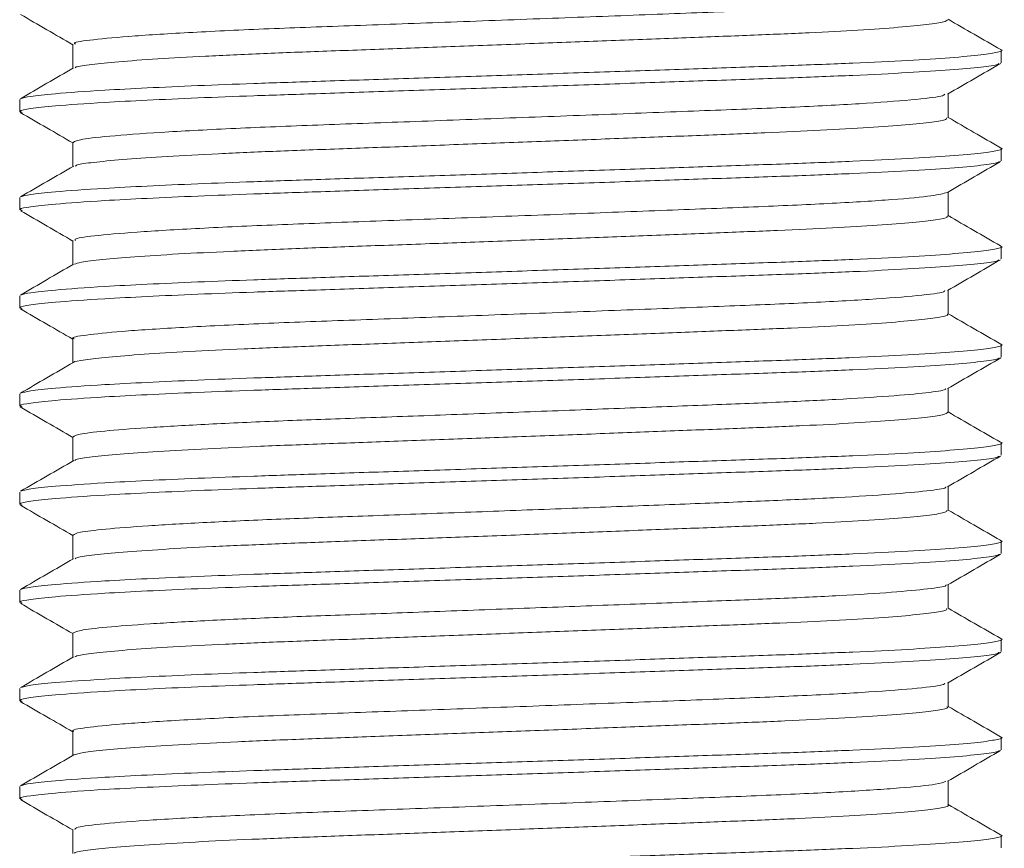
# Model space of a CAD drawing. Header units: millimetres. Extents: x 0 to 210, y 0 to 297.
# Tile 16 of 38: x 69 to 79, y 199 to 208. Entities that reach past the tile are written whole.
import ezdxf

# ---------------------------------------------------------------- set-up
doc = ezdxf.new("R2010")
doc.units = ezdxf.units.MM
doc.linetypes.add('HIDDEN', pattern=[1.905, 1.27, -0.635])
doc.layers.add('FORMAT', color=7, linetype='HIDDEN')

msp = doc.modelspace()

# ---------------------------------------------------------------- linework, layer by layer
at = {"layer": 'FORMAT', "linetype": 'Continuous', "lineweight": 15}
for p, q in [((69.133, 207.409), (69.133, 207.163)), ((78.592, 207.221), (78.592, 207.346)), ((68.592, 206.846), (68.592, 206.721)), ((78.051, 206.659), (78.051, 206.904)), ((69.133, 206.409), (69.133, 206.163)), ((78.592, 206.221), (78.592, 206.346)), ((68.592, 205.846), (68.592, 205.721)), ((78.051, 205.659), (78.051, 205.904)), ((69.133, 205.409), (69.133, 205.163)), ((78.592, 205.221), (78.592, 205.346)), ((68.592, 204.846), (68.592, 204.721)), ((78.051, 204.659), (78.051, 204.904)), ((69.133, 204.409), (69.133, 204.163)), ((78.592, 204.221), (78.592, 204.346)), ((68.592, 203.846), (68.592, 203.721)), ((78.051, 203.659), (78.051, 203.904)), ((69.133, 203.409), (69.133, 203.163)), ((78.592, 203.221), (78.592, 203.346)), ((68.592, 202.846), (68.592, 202.721)), ((78.051, 202.659), (78.051, 202.904)), ((69.133, 202.409), (69.133, 202.163)), ((78.592, 202.221), (78.592, 202.346)), ((68.592, 201.846), (68.592, 201.721)), ((78.051, 201.659), (78.051, 201.904)), ((69.133, 201.409), (69.133, 201.163)), ((78.592, 201.221), (78.592, 201.346)), ((68.592, 200.846), (68.592, 200.721)), ((78.051, 200.659), (78.051, 200.904)), ((69.133, 200.409), (69.133, 200.163)), ((78.592, 200.221), (78.592, 200.346)), ((68.592, 199.846), (68.592, 199.721)), ((78.051, 199.659), (78.051, 199.904)), ((69.133, 199.409), (69.133, 199.163)), ((78.592, 199.221), (78.592, 199.346))]:
    msp.add_line(p, q, dxfattribs=at)
at = {"layer": 'FORMAT', "linetype": 'Continuous', "lineweight": 0}
for points, knots in [([(78.03, 207.9), (78.031, 207.898), (78.044, 207.885), (77.847, 207.858), (77.427, 207.819), (76.789, 207.782), (76.001, 207.749), (75.09, 207.714), (74.086, 207.676), (73.051, 207.637), (72.062, 207.601), (71.156, 207.569), (70.367, 207.532), (69.732, 207.494), (69.32, 207.455), (69.129, 207.428), (69.153, 207.413), (69.159, 207.409)], [0, 0, 0, 0, 0.010268, 0.08471, 0.160277, 0.234958, 0.306958, 0.379829, 0.454962, 0.530413, 0.604188, 0.675761, 0.749761, 0.825266, 0.900273, 0.972859, 1, 1, 1, 1]), ([(78.044, 207.659), (78.038, 207.652), (78.024, 207.635), (77.85, 207.609), (77.558, 207.581), (77.153, 207.553), (76.643, 207.525), (76.052, 207.501), (75.385, 207.475), (74.673, 207.448), (73.924, 207.42), (73.172, 207.392), (72.426, 207.364), (71.719, 207.339), (71.059, 207.314), (70.476, 207.287), (69.978, 207.259), (69.585, 207.231), (69.31, 207.203), (69.165, 207.182), (69.158, 207.171), (69.156, 207.167)], [0, 0, 0, 0, 0.047352, 0.102843, 0.156772, 0.212264, 0.266203, 0.321707, 0.375633, 0.431123, 0.48505, 0.54054, 0.594479, 0.649983, 0.70391, 0.759401, 0.813327, 0.868816, 0.922755, 0.978258, 1, 1, 1, 1]), ([(68.601, 206.854), (68.626, 206.862), (68.68, 206.878), (68.957, 206.907), (69.369, 206.937), (69.882, 206.964), (70.394, 206.987), (70.973, 207.009), (71.639, 207.031), (72.401, 207.056), (73.234, 207.083), (74.084, 207.111), (74.913, 207.139), (75.712, 207.167), (76.444, 207.191), (77.101, 207.217), (77.653, 207.244), (78.093, 207.272), (78.406, 207.3), (78.568, 207.328), (78.623, 207.345), (78.585, 207.354), (78.584, 207.354)], [0, 0, 0, 0, 0.051459, 0.105969, 0.173647, 0.218292, 0.263843, 0.308489, 0.35404, 0.407011, 0.461519, 0.514492, 0.569002, 0.621984, 0.676503, 0.729475, 0.783983, 0.836955, 0.891462, 0.944444, 0.998963, 1, 1, 1, 1]), ([(68.616, 206.714), (68.606, 206.719), (68.577, 206.732), (68.688, 206.753), (68.953, 206.782), (69.37, 206.812), (69.882, 206.839), (70.394, 206.862), (70.973, 206.884), (71.639, 206.906), (72.401, 206.931), (73.234, 206.958), (74.084, 206.986), (74.913, 207.014), (75.712, 207.042), (76.444, 207.066), (77.101, 207.092), (77.652, 207.119), (78.095, 207.147), (78.398, 207.175), (78.559, 207.198), (78.566, 207.21), (78.568, 207.214)], [0, 0, 0, 0, 0.030753, 0.083711, 0.138206, 0.205864, 0.250497, 0.296035, 0.340668, 0.386207, 0.439163, 0.493655, 0.546614, 0.601108, 0.654075, 0.708579, 0.761536, 0.816029, 0.868986, 0.923478, 0.976445, 1, 1, 1, 1]), ([(78.016, 206.9), (78.009, 206.893), (77.989, 206.875), (77.699, 206.842), (77.182, 206.803), (76.476, 206.767), (75.634, 206.735), (74.68, 206.698), (73.653, 206.66), (72.63, 206.622), (71.672, 206.588), (70.81, 206.554), (70.079, 206.516), (69.533, 206.477), (69.194, 206.441), (69.155, 206.419), (69.137, 206.409)], [0, 0, 0, 0, 0.041825, 0.116911, 0.192286, 0.26596, 0.337475, 0.411447, 0.486893, 0.561814, 0.634289, 0.706512, 0.781311, 0.856789, 0.93094, 1, 1, 1, 1]), ([(78.036, 206.659), (78.036, 206.653), (78.039, 206.639), (77.898, 206.615), (77.636, 206.587), (77.252, 206.559), (76.769, 206.532), (76.19, 206.506), (75.543, 206.481), (74.834, 206.454), (74.097, 206.426), (73.339, 206.398), (72.594, 206.37), (71.872, 206.344), (71.204, 206.32), (70.599, 206.293), (70.084, 206.265), (69.663, 206.237), (69.362, 206.209), (69.187, 206.186), (69.166, 206.173), (69.158, 206.168)], [0, 0, 0, 0, 0.0354493, 0.0894958, 0.1451091, 0.1991647, 0.2547878, 0.3088439, 0.3644682, 0.4185147, 0.4741281, 0.5281823, 0.5838038, 0.637861, 0.6934865, 0.7475331, 0.8031468, 0.8571993, 0.9128189, 0.9668769, 1, 1, 1, 1]), ([(68.604, 205.855), (68.629, 205.863), (68.682, 205.879), (68.957, 205.907), (69.369, 205.937), (69.882, 205.964), (70.394, 205.987), (70.973, 206.009), (71.639, 206.031), (72.401, 206.056), (73.234, 206.083), (74.084, 206.111), (74.913, 206.139), (75.712, 206.167), (76.444, 206.191), (77.101, 206.217), (77.653, 206.244), (78.093, 206.272), (78.406, 206.3), (78.568, 206.328), (78.623, 206.345), (78.584, 206.354), (78.582, 206.354)], [0, 0, 0, 0, 0.049619, 0.104173, 0.171907, 0.216589, 0.262177, 0.306859, 0.352448, 0.405462, 0.460015, 0.513032, 0.567586, 0.620611, 0.675175, 0.72819, 0.782743, 0.835759, 0.890311, 0.943336, 0.9979, 1, 1, 1, 1]), ([(68.617, 205.713), (68.606, 205.718), (68.576, 205.732), (68.688, 205.753), (68.953, 205.782), (69.37, 205.812), (69.882, 205.839), (70.394, 205.862), (70.973, 205.884), (71.639, 205.906), (72.401, 205.931), (73.234, 205.958), (74.084, 205.986), (74.913, 206.014), (75.712, 206.042), (76.444, 206.066), (77.101, 206.092), (77.652, 206.119), (78.095, 206.147), (78.398, 206.175), (78.559, 206.198), (78.565, 206.21), (78.567, 206.213)], [0, 0, 0, 0, 0.032011, 0.084934, 0.139392, 0.207007, 0.25161, 0.297118, 0.341722, 0.387231, 0.440152, 0.494608, 0.547532, 0.60199, 0.654923, 0.70939, 0.762312, 0.816769, 0.869692, 0.924148, 0.97708, 1, 1, 1, 1]), ([(78.041, 205.9), (78.001, 205.888), (77.92, 205.864), (77.508, 205.826), (76.906, 205.788), (76.14, 205.754), (75.247, 205.72), (74.256, 205.682), (73.221, 205.644), (72.22, 205.607), (71.298, 205.574), (70.488, 205.538), (69.824, 205.5), (69.372, 205.462), (69.144, 205.432), (69.156, 205.415), (69.16, 205.408)], [0, 0, 0, 0, 0.072422, 0.147884, 0.222792, 0.295227, 0.367506, 0.442338, 0.517819, 0.591946, 0.663508, 0.737024, 0.81236, 0.887532, 0.960583, 1, 1, 1, 1]), ([(78.036, 205.659), (78.039, 205.655), (78.052, 205.644), (77.941, 205.621), (77.706, 205.593), (77.349, 205.565), (76.884, 205.538), (76.33, 205.512), (75.692, 205.487), (75.001, 205.46), (74.263, 205.433), (73.513, 205.404), (72.758, 205.377), (72.034, 205.35), (71.347, 205.326), (70.73, 205.299), (70.19, 205.272), (69.75, 205.244), (69.419, 205.215), (69.207, 205.19), (69.167, 205.175), (69.149, 205.168)], [0, 0, 0, 0, 0.022718, 0.078243, 0.132201, 0.187723, 0.241694, 0.297231, 0.351193, 0.40672, 0.460678, 0.516201, 0.570172, 0.625708, 0.679672, 0.735201, 0.789159, 0.844682, 0.898652, 0.954187, 1, 1, 1, 1]), ([(68.602, 204.854), (68.628, 204.862), (68.68, 204.878), (68.957, 204.907), (69.369, 204.937), (69.882, 204.964), (70.394, 204.987), (70.973, 205.009), (71.639, 205.031), (72.401, 205.056), (73.234, 205.083), (74.084, 205.111), (74.913, 205.139), (75.712, 205.167), (76.444, 205.191), (77.101, 205.217), (77.653, 205.244), (78.093, 205.272), (78.406, 205.3), (78.569, 205.328), (78.623, 205.345), (78.582, 205.354), (78.579, 205.355)], [0, 0, 0, 0, 0.050662, 0.105068, 0.172617, 0.217178, 0.262642, 0.307203, 0.352668, 0.405538, 0.459942, 0.512815, 0.567221, 0.620102, 0.674518, 0.727389, 0.781793, 0.834665, 0.889068, 0.94195, 0.996365, 1, 1, 1, 1]), ([(68.617, 204.713), (68.606, 204.718), (68.577, 204.732), (68.688, 204.753), (68.953, 204.782), (69.37, 204.812), (69.882, 204.839), (70.394, 204.862), (70.973, 204.884), (71.639, 204.906), (72.401, 204.931), (73.234, 204.958), (74.084, 204.986), (74.913, 205.014), (75.712, 205.042), (76.444, 205.066), (77.101, 205.092), (77.652, 205.119), (78.095, 205.147), (78.398, 205.175), (78.559, 205.198), (78.565, 205.21), (78.567, 205.213)], [0, 0, 0, 0, 0.031768, 0.0847, 0.139168, 0.206794, 0.251406, 0.296922, 0.341533, 0.38705, 0.439981, 0.494446, 0.547379, 0.601847, 0.654789, 0.709266, 0.762198, 0.816664, 0.869595, 0.924061, 0.977003, 1, 1, 1, 1]), ([(78.017, 204.9), (78.016, 204.895), (78.012, 204.879), (77.763, 204.848), (77.283, 204.81), (76.603, 204.773), (75.782, 204.741), (74.844, 204.704), (73.824, 204.666), (72.795, 204.628), (71.824, 204.593), (70.944, 204.56), (70.191, 204.522), (69.602, 204.484), (69.254, 204.446), (69.107, 204.423), (69.142, 204.41), (69.146, 204.409)], [0, 0, 0, 0, 0.029056, 0.103941, 0.179447, 0.25357, 0.325148, 0.398734, 0.474112, 0.549296, 0.622332, 0.694171, 0.768706, 0.84425, 0.918792, 0.990638, 1, 1, 1, 1]), ([(78.04, 204.659), (78.044, 204.657), (78.063, 204.647), (77.975, 204.628), (77.772, 204.6), (77.437, 204.572), (77, 204.544), (76.46, 204.517), (75.844, 204.493), (75.158, 204.467), (74.434, 204.439), (73.68, 204.411), (72.929, 204.383), (72.191, 204.356), (71.499, 204.331), (70.861, 204.305), (70.305, 204.278), (69.839, 204.25), (69.48, 204.222), (69.249, 204.194), (69.14, 204.177), (69.145, 204.168), (69.145, 204.167)], [0, 0, 0, 0, 0.0112314, 0.0651607, 0.1206537, 0.1745886, 0.2300871, 0.284028, 0.339534, 0.3934634, 0.4489567, 0.5028896, 0.558386, 0.6123274, 0.6678339, 0.7217632, 0.7772564, 0.8311871, 0.8866811, 0.9406228, 0.9961295, 1, 1, 1, 1]), ([(68.601, 203.854), (68.627, 203.862), (68.68, 203.878), (68.957, 203.907), (69.369, 203.937), (69.882, 203.964), (70.394, 203.987), (70.973, 204.009), (71.639, 204.031), (72.401, 204.056), (73.234, 204.083), (74.084, 204.111), (74.913, 204.139), (75.712, 204.167), (76.444, 204.191), (77.101, 204.217), (77.653, 204.244), (78.093, 204.272), (78.406, 204.3), (78.568, 204.328), (78.623, 204.345), (78.585, 204.354), (78.585, 204.354)], [0, 0, 0, 0, 0.051373, 0.105895, 0.173589, 0.218245, 0.263806, 0.308462, 0.354024, 0.407008, 0.461528, 0.514514, 0.569036, 0.62203, 0.676562, 0.729546, 0.784067, 0.837051, 0.891571, 0.944565, 0.999097, 1, 1, 1, 1]), ([(68.616, 203.714), (68.606, 203.719), (68.577, 203.732), (68.688, 203.753), (68.953, 203.782), (69.37, 203.812), (69.882, 203.839), (70.394, 203.862), (70.973, 203.884), (71.639, 203.906), (72.401, 203.931), (73.234, 203.958), (74.084, 203.986), (74.913, 204.014), (75.712, 204.042), (76.444, 204.066), (77.101, 204.092), (77.652, 204.119), (78.095, 204.147), (78.398, 204.175), (78.56, 204.198), (78.566, 204.21), (78.568, 204.214)], [0, 0, 0, 0, 0.0308596, 0.0838022, 0.1382803, 0.2059193, 0.250539, 0.2960638, 0.3406834, 0.3862086, 0.4391494, 0.4936254, 0.5465686, 0.6010466, 0.6539981, 0.7084858, 0.7614272, 0.815904, 0.8688453, 0.9233214, 0.9762729, 1, 1, 1, 1]), ([(78.025, 203.9), (78.026, 203.897), (78.027, 203.884), (77.844, 203.858), (77.476, 203.824), (76.934, 203.79), (76.271, 203.759), (75.503, 203.73), (74.649, 203.697), (73.736, 203.663), (72.822, 203.629), (71.955, 203.597), (71.159, 203.569), (70.452, 203.536), (69.863, 203.502), (69.435, 203.468), (69.177, 203.437), (69.151, 203.418), (69.139, 203.409)], [0, 0, 0, 0, 0.019529, 0.085766, 0.152889, 0.21948, 0.284188, 0.347883, 0.413831, 0.480902, 0.547685, 0.612804, 0.676309, 0.74193, 0.808906, 0.87584, 0.941336, 1, 1, 1, 1]), ([(78.048, 203.659), (78.038, 203.65), (78.017, 203.634), (77.826, 203.606), (77.525, 203.578), (77.106, 203.55), (76.591, 203.523), (75.987, 203.498), (75.32, 203.473), (74.598, 203.445), (73.854, 203.417), (73.095, 203.389), (72.358, 203.362), (71.648, 203.337), (71.001, 203.312), (70.421, 203.284), (69.937, 203.256), (69.55, 203.228), (69.291, 203.201), (69.159, 203.181), (69.156, 203.171), (69.155, 203.168)], [0, 0, 0, 0, 0.053209, 0.107274, 0.162905, 0.216981, 0.272624, 0.326696, 0.382336, 0.4364, 0.492032, 0.546106, 0.601748, 0.655821, 0.711463, 0.765527, 0.821159, 0.875232, 0.930873, 0.984947, 1, 1, 1, 1]), ([(68.605, 202.855), (68.63, 202.863), (68.682, 202.879), (68.957, 202.907), (69.369, 202.937), (69.882, 202.964), (70.394, 202.987), (70.973, 203.009), (71.639, 203.031), (72.401, 203.056), (73.234, 203.083), (74.084, 203.111), (74.913, 203.139), (75.712, 203.167), (76.444, 203.191), (77.101, 203.217), (77.653, 203.244), (78.093, 203.272), (78.406, 203.3), (78.568, 203.328), (78.623, 203.345), (78.583, 203.354), (78.582, 203.354)], [0, 0, 0, 0, 0.04938, 0.103939, 0.171679, 0.216366, 0.261959, 0.306645, 0.352238, 0.405258, 0.459816, 0.512838, 0.567398, 0.620428, 0.674998, 0.728018, 0.782577, 0.835597, 0.890155, 0.943185, 0.997754, 1, 1, 1, 1]), ([(68.617, 202.713), (68.606, 202.718), (68.576, 202.732), (68.688, 202.753), (68.953, 202.782), (69.37, 202.812), (69.882, 202.839), (70.394, 202.862), (70.973, 202.884), (71.639, 202.906), (72.401, 202.931), (73.234, 202.958), (74.084, 202.986), (74.913, 203.014), (75.712, 203.042), (76.444, 203.066), (77.101, 203.092), (77.652, 203.119), (78.095, 203.147), (78.398, 203.175), (78.559, 203.198), (78.565, 203.21), (78.567, 203.213)], [0, 0, 0, 0, 0.031998, 0.084929, 0.139396, 0.207021, 0.251631, 0.297146, 0.341757, 0.387272, 0.440202, 0.494667, 0.547599, 0.602066, 0.655006, 0.709482, 0.762413, 0.816878, 0.869808, 0.924273, 0.977213, 1, 1, 1, 1]), ([(78.026, 202.9), (78.027, 202.897), (78.029, 202.884), (77.852, 202.859), (77.49, 202.825), (76.953, 202.791), (76.293, 202.76), (75.528, 202.731), (74.676, 202.698), (73.764, 202.664), (72.849, 202.63), (71.98, 202.598), (71.182, 202.57), (70.472, 202.537), (69.878, 202.503), (69.445, 202.469), (69.18, 202.437), (69.15, 202.418), (69.136, 202.409)], [0, 0, 0, 0, 0.016491, 0.082713, 0.149863, 0.216525, 0.28134, 0.345022, 0.410947, 0.478038, 0.544884, 0.610105, 0.673625, 0.739217, 0.806206, 0.873195, 0.938787, 1, 1, 1, 1]), ([(78.039, 202.659), (78.037, 202.653), (78.033, 202.638), (77.879, 202.613), (77.602, 202.584), (77.211, 202.556), (76.713, 202.529), (76.132, 202.504), (75.473, 202.479), (74.766, 202.452), (74.02, 202.423), (73.268, 202.395), (72.519, 202.368), (71.807, 202.342), (71.139, 202.317), (70.547, 202.291), (70.036, 202.263), (69.629, 202.234), (69.338, 202.207), (69.176, 202.184), (69.161, 202.172), (69.156, 202.168)], [0, 0, 0, 0, 0.040309, 0.095827, 0.149782, 0.205301, 0.259267, 0.314798, 0.368751, 0.424269, 0.478222, 0.533738, 0.587704, 0.643236, 0.697191, 0.752712, 0.806665, 0.862183, 0.916148, 0.971679, 1, 1, 1, 1]), ([(68.601, 201.854), (68.627, 201.862), (68.68, 201.878), (68.957, 201.907), (69.369, 201.937), (69.882, 201.964), (70.394, 201.987), (70.973, 202.009), (71.639, 202.031), (72.401, 202.056), (73.234, 202.083), (74.084, 202.111), (74.913, 202.139), (75.712, 202.167), (76.444, 202.191), (77.101, 202.217), (77.653, 202.244), (78.093, 202.272), (78.406, 202.3), (78.569, 202.328), (78.623, 202.345), (78.582, 202.354), (78.579, 202.355)], [0, 0, 0, 0, 0.050944, 0.105344, 0.172886, 0.217442, 0.262902, 0.307458, 0.352918, 0.405783, 0.460181, 0.513049, 0.567449, 0.620325, 0.674734, 0.7276, 0.781999, 0.834865, 0.889263, 0.942139, 0.996548, 1, 1, 1, 1]), ([(68.617, 201.713), (68.606, 201.718), (68.577, 201.732), (68.688, 201.753), (68.953, 201.782), (69.37, 201.812), (69.882, 201.839), (70.394, 201.862), (70.973, 201.884), (71.639, 201.906), (72.401, 201.931), (73.234, 201.958), (74.084, 201.986), (74.913, 202.014), (75.712, 202.042), (76.444, 202.066), (77.101, 202.092), (77.652, 202.119), (78.095, 202.147), (78.398, 202.175), (78.559, 202.198), (78.565, 202.21), (78.567, 202.213)], [0, 0, 0, 0, 0.031701, 0.084643, 0.13912, 0.206758, 0.251377, 0.296901, 0.34152, 0.387044, 0.439984, 0.494459, 0.547402, 0.601879, 0.654829, 0.709316, 0.762257, 0.816733, 0.869673, 0.924148, 0.977099, 1, 1, 1, 1]), ([(78.028, 201.9), (78.029, 201.898), (78.033, 201.885), (77.86, 201.86), (77.504, 201.826), (76.971, 201.792), (76.314, 201.761), (75.552, 201.732), (74.703, 201.699), (73.792, 201.665), (72.876, 201.631), (72.006, 201.599), (71.205, 201.57), (70.492, 201.538), (69.894, 201.504), (69.456, 201.47), (69.183, 201.438), (69.15, 201.418), (69.134, 201.409)], [0, 0, 0, 0, 0.0147861, 0.0809558, 0.1480961, 0.2147905, 0.2796773, 0.3433165, 0.4091832, 0.4762565, 0.543128, 0.6084145, 0.6719204, 0.7374466, 0.8044108, 0.8714183, 0.9370689, 1, 1, 1, 1]), ([(78.034, 201.659), (78.038, 201.654), (78.047, 201.642), (77.922, 201.619), (77.677, 201.591), (77.307, 201.562), (76.836, 201.535), (76.268, 201.509), (75.629, 201.485), (74.927, 201.458), (74.193, 201.43), (73.435, 201.402), (72.689, 201.374), (71.961, 201.347), (71.286, 201.323), (70.671, 201.297), (70.144, 201.269), (69.71, 201.241), (69.394, 201.213), (69.197, 201.188), (69.166, 201.174), (69.153, 201.168)], [0, 0, 0, 0, 0.029033, 0.082954, 0.138439, 0.192368, 0.247861, 0.301793, 0.357289, 0.41121, 0.466695, 0.520623, 0.576114, 0.630047, 0.685544, 0.739465, 0.79495, 0.848876, 0.904366, 0.958299, 1, 1, 1, 1]), ([(68.601, 200.854), (68.627, 200.862), (68.68, 200.878), (68.957, 200.907), (69.369, 200.937), (69.882, 200.964), (70.394, 200.987), (70.973, 201.009), (71.639, 201.031), (72.401, 201.056), (73.234, 201.083), (74.084, 201.111), (74.913, 201.139), (75.712, 201.167), (76.444, 201.191), (77.101, 201.217), (77.653, 201.244), (78.093, 201.272), (78.406, 201.3), (78.568, 201.328), (78.623, 201.345), (78.585, 201.354), (78.584, 201.354)], [0, 0, 0, 0, 0.051276, 0.105794, 0.173483, 0.218136, 0.263695, 0.308348, 0.353907, 0.406887, 0.461403, 0.514386, 0.568904, 0.621895, 0.676423, 0.729404, 0.783921, 0.836902, 0.891419, 0.944409, 0.998937, 1, 1, 1, 1]), ([(68.616, 200.713), (68.606, 200.718), (68.577, 200.732), (68.688, 200.753), (68.953, 200.782), (69.37, 200.812), (69.882, 200.839), (70.394, 200.862), (70.973, 200.884), (71.639, 200.906), (72.401, 200.931), (73.234, 200.958), (74.084, 200.986), (74.913, 201.014), (75.712, 201.042), (76.444, 201.066), (77.101, 201.092), (77.652, 201.119), (78.095, 201.147), (78.398, 201.175), (78.56, 201.198), (78.566, 201.21), (78.568, 201.214)], [0, 0, 0, 0, 0.03099, 0.083919, 0.138384, 0.206007, 0.250615, 0.296129, 0.340738, 0.386252, 0.43918, 0.493643, 0.546573, 0.601038, 0.653976, 0.708451, 0.761379, 0.815843, 0.868771, 0.923234, 0.976172, 1, 1, 1, 1]), ([(78.017, 200.9), (78.016, 200.895), (78.012, 200.879), (77.762, 200.848), (77.28, 200.81), (76.6, 200.773), (75.779, 200.74), (74.84, 200.704), (73.821, 200.666), (72.792, 200.628), (71.821, 200.593), (70.941, 200.56), (70.188, 200.522), (69.601, 200.484), (69.253, 200.446), (69.107, 200.423), (69.141, 200.41), (69.145, 200.409)], [0, 0, 0, 0, 0.030035, 0.104892, 0.180362, 0.254442, 0.325986, 0.399546, 0.474892, 0.550038, 0.62303, 0.694843, 0.76935, 0.84486, 0.919361, 0.991167, 1, 1, 1, 1]), ([(78.038, 200.659), (78.042, 200.656), (78.059, 200.646), (77.961, 200.625), (77.744, 200.597), (77.401, 200.569), (76.949, 200.541), (76.405, 200.515), (75.777, 200.49), (75.092, 200.464), (74.358, 200.436), (73.609, 200.408), (72.853, 200.38), (72.124, 200.353), (71.431, 200.329), (70.805, 200.303), (70.253, 200.275), (69.8, 200.247), (69.454, 200.219), (69.222, 200.192), (69.17, 200.176), (69.145, 200.168)], [0, 0, 0, 0, 0.015343, 0.070977, 0.125039, 0.180669, 0.234744, 0.290388, 0.344455, 0.40009, 0.454153, 0.509783, 0.563858, 0.6195, 0.673569, 0.729207, 0.78327, 0.8389, 0.892973, 0.948615, 1, 1, 1, 1]), ([(68.605, 199.855), (68.63, 199.863), (68.683, 199.879), (68.957, 199.907), (69.369, 199.937), (69.882, 199.964), (70.394, 199.987), (70.973, 200.009), (71.639, 200.031), (72.401, 200.056), (73.234, 200.083), (74.084, 200.111), (74.913, 200.139), (75.712, 200.167), (76.444, 200.191), (77.101, 200.217), (77.653, 200.244), (78.093, 200.272), (78.406, 200.3), (78.568, 200.328), (78.623, 200.345), (78.583, 200.354), (78.581, 200.354)], [0, 0, 0, 0, 0.049231, 0.103789, 0.171527, 0.216213, 0.261804, 0.306489, 0.352082, 0.4051, 0.459656, 0.512677, 0.567235, 0.620265, 0.674832, 0.727852, 0.782408, 0.835428, 0.889984, 0.943013, 0.997581, 1, 1, 1, 1]), ([(68.617, 199.713), (68.606, 199.718), (68.577, 199.732), (68.688, 199.753), (68.953, 199.782), (69.37, 199.812), (69.882, 199.839), (70.394, 199.862), (70.973, 199.884), (71.639, 199.906), (72.401, 199.931), (73.234, 199.958), (74.084, 199.986), (74.913, 200.014), (75.712, 200.042), (76.444, 200.066), (77.101, 200.092), (77.652, 200.119), (78.095, 200.147), (78.398, 200.175), (78.559, 200.198), (78.565, 200.21), (78.567, 200.213)], [0, 0, 0, 0, 0.03195, 0.08489, 0.139366, 0.207003, 0.251621, 0.297144, 0.341762, 0.387286, 0.440224, 0.494698, 0.54764, 0.602116, 0.655065, 0.709551, 0.76249, 0.816965, 0.869904, 0.924378, 0.977328, 1, 1, 1, 1]), ([(78.026, 199.9), (78.002, 199.89), (77.948, 199.868), (77.586, 199.832), (77.016, 199.794), (76.273, 199.759), (75.399, 199.726), (74.421, 199.688), (73.387, 199.65), (72.378, 199.612), (71.441, 199.58), (70.61, 199.544), (69.918, 199.506), (69.429, 199.468), (69.162, 199.435), (69.157, 199.416), (69.155, 199.409)], [0, 0, 0, 0, 0.060007, 0.1354, 0.210564, 0.283546, 0.355423, 0.429995, 0.505539, 0.580046, 0.651858, 0.724939, 0.800142, 0.875508, 0.949055, 1, 1, 1, 1]), ([(78.046, 199.659), (78.048, 199.658), (78.069, 199.65), (77.991, 199.631), (77.807, 199.604), (77.486, 199.575), (77.062, 199.547), (76.533, 199.52), (75.927, 199.496), (75.248, 199.47), (74.529, 199.443), (73.776, 199.414), (73.025, 199.386), (72.283, 199.359), (71.585, 199.334), (70.938, 199.309), (70.372, 199.282), (69.893, 199.253), (69.52, 199.225), (69.271, 199.198), (69.15, 199.179), (69.151, 199.169), (69.151, 199.167)], [0, 0, 0, 0, 0.003914, 0.057863, 0.113377, 0.16733, 0.222847, 0.276808, 0.332334, 0.386283, 0.441796, 0.495747, 0.551262, 0.605224, 0.66075, 0.714699, 0.770212, 0.82416, 0.879673, 0.933634, 0.989161, 1, 1, 1, 1]), ([(68.601, 198.854), (68.627, 198.862), (68.68, 198.878), (68.957, 198.907), (69.369, 198.937), (69.882, 198.964), (70.394, 198.987), (70.973, 199.009), (71.639, 199.031), (72.401, 199.056), (73.234, 199.083), (74.084, 199.111), (74.913, 199.139), (75.712, 199.167), (76.444, 199.191), (77.101, 199.217), (77.653, 199.244), (78.093, 199.272), (78.406, 199.3), (78.569, 199.328), (78.623, 199.345), (78.582, 199.354), (78.58, 199.355)], [0, 0, 0, 0, 0.051215, 0.105613, 0.173152, 0.217705, 0.263163, 0.307717, 0.353175, 0.406037, 0.460432, 0.513297, 0.567695, 0.620568, 0.674975, 0.727838, 0.782235, 0.835098, 0.889493, 0.942366, 0.996773, 1, 1, 1, 1])]:
    msp.add_open_spline(points, degree=3, knots=knots, dxfattribs=at)
at = {"layer": 'FORMAT', "linetype": 'Continuous', "lineweight": 15}
for points, knots in [([(68.599, 207.713), (68.689, 207.661), (68.867, 207.558), (69.045, 207.455), (69.133, 207.404)], [0, 0, 0, 0, 0.507278, 1, 1, 1, 1]), ([(78.586, 207.354), (78.495, 207.406), (78.317, 207.509), (78.139, 207.612), (78.051, 207.663)], [0, 0, 0, 0, 0.50668, 1, 1, 1, 1]), ([(69.141, 207.167), (69.05, 207.115), (68.87, 207.011), (68.689, 206.906), (68.599, 206.854)], [0, 0, 0, 0, 0.499967, 1, 1, 1, 1]), ([(78.044, 206.9), (78.134, 206.953), (78.315, 207.057), (78.495, 207.162), (78.586, 207.214)], [0, 0, 0, 0, 0.499968, 1, 1, 1, 1]), ([(68.598, 206.714), (68.688, 206.662), (68.867, 206.558), (69.045, 206.455), (69.133, 206.404)], [0, 0, 0, 0, 0.50659, 1, 1, 1, 1]), ([(78.585, 206.354), (78.494, 206.407), (78.316, 206.509), (78.138, 206.612), (78.051, 206.663)], [0, 0, 0, 0, 0.507549, 1, 1, 1, 1]), ([(69.142, 206.168), (69.052, 206.116), (68.871, 206.012), (68.691, 205.907), (68.6, 205.855)], [0, 0, 0, 0, 0.499969, 1, 1, 1, 1]), ([(78.043, 205.9), (78.133, 205.952), (78.314, 206.057), (78.495, 206.161), (78.585, 206.213)], [0, 0, 0, 0, 0.4999628, 1, 1, 1, 1]), ([(68.599, 205.713), (68.689, 205.661), (68.868, 205.558), (69.046, 205.455), (69.133, 205.404)], [0, 0, 0, 0, 0.507516, 1, 1, 1, 1]), ([(78.583, 205.355), (78.493, 205.407), (78.315, 205.51), (78.138, 205.613), (78.051, 205.663)], [0, 0, 0, 0, 0.508859, 1, 1, 1, 1]), ([(69.141, 205.168), (69.051, 205.116), (68.87, 205.011), (68.69, 204.907), (68.599, 204.854)], [0, 0, 0, 0, 0.499965, 1, 1, 1, 1]), ([(78.043, 204.9), (78.134, 204.952), (78.314, 205.057), (78.495, 205.161), (78.585, 205.214)], [0, 0, 0, 0, 0.499969, 1, 1, 1, 1]), ([(68.599, 204.713), (68.689, 204.661), (68.867, 204.558), (69.045, 204.455), (69.133, 204.404)], [0, 0, 0, 0, 0.507262, 1, 1, 1, 1]), ([(78.586, 204.354), (78.495, 204.406), (78.317, 204.509), (78.139, 204.612), (78.051, 204.663)], [0, 0, 0, 0, 0.5065641, 1, 1, 1, 1]), ([(69.141, 204.168), (69.051, 204.115), (68.87, 204.011), (68.689, 203.906), (68.599, 203.854)], [0, 0, 0, 0, 0.499966, 1, 1, 1, 1]), ([(78.044, 203.9), (78.134, 203.953), (78.315, 204.057), (78.496, 204.162), (78.586, 204.214)], [0, 0, 0, 0, 0.499967, 1, 1, 1, 1]), ([(68.598, 203.714), (68.689, 203.662), (68.867, 203.558), (69.045, 203.455), (69.133, 203.404)], [0, 0, 0, 0, 0.506682, 1, 1, 1, 1]), ([(78.585, 203.354), (78.494, 203.407), (78.316, 203.509), (78.138, 203.612), (78.051, 203.663)], [0, 0, 0, 0, 0.5076578, 1, 1, 1, 1]), ([(69.143, 203.168), (69.052, 203.116), (68.872, 203.012), (68.691, 202.907), (68.601, 202.855)], [0, 0, 0, 0, 0.499968, 1, 1, 1, 1]), ([(78.043, 202.9), (78.133, 202.952), (78.314, 203.057), (78.495, 203.161), (78.585, 203.213)], [0, 0, 0, 0, 0.499963, 1, 1, 1, 1]), ([(68.599, 202.713), (68.689, 202.661), (68.867, 202.558), (69.046, 202.455), (69.133, 202.404)], [0, 0, 0, 0, 0.507485, 1, 1, 1, 1]), ([(78.584, 202.355), (78.493, 202.407), (78.316, 202.51), (78.138, 202.613), (78.051, 202.663)], [0, 0, 0, 0, 0.508709, 1, 1, 1, 1]), ([(69.141, 202.168), (69.051, 202.115), (68.87, 202.011), (68.689, 201.906), (68.599, 201.854)], [0, 0, 0, 0, 0.499966, 1, 1, 1, 1]), ([(78.043, 201.9), (78.133, 201.952), (78.314, 202.057), (78.495, 202.161), (78.585, 202.213)], [0, 0, 0, 0, 0.499969, 1, 1, 1, 1]), ([(68.599, 201.713), (68.689, 201.661), (68.867, 201.558), (69.045, 201.455), (69.133, 201.404)], [0, 0, 0, 0, 0.507202, 1, 1, 1, 1]), ([(78.586, 201.354), (78.495, 201.406), (78.317, 201.509), (78.139, 201.612), (78.051, 201.663)], [0, 0, 0, 0, 0.506692, 1, 1, 1, 1]), ([(69.141, 201.168), (69.051, 201.115), (68.87, 201.011), (68.689, 200.906), (68.599, 200.854)], [0, 0, 0, 0, 0.499966, 1, 1, 1, 1]), ([(78.044, 200.9), (78.134, 200.953), (78.315, 201.057), (78.496, 201.162), (78.586, 201.214)], [0, 0, 0, 0, 0.499966, 1, 1, 1, 1]), ([(68.598, 200.714), (68.689, 200.661), (68.867, 200.558), (69.045, 200.455), (69.133, 200.404)], [0, 0, 0, 0, 0.506789, 1, 1, 1, 1]), ([(78.585, 200.354), (78.494, 200.407), (78.316, 200.51), (78.138, 200.612), (78.051, 200.663)], [0, 0, 0, 0, 0.5077878, 1, 1, 1, 1]), ([(69.143, 200.168), (69.052, 200.116), (68.872, 200.012), (68.691, 199.907), (68.601, 199.855)], [0, 0, 0, 0, 0.499967, 1, 1, 1, 1]), ([(78.043, 199.9), (78.133, 199.952), (78.314, 200.057), (78.495, 200.161), (78.585, 200.213)], [0, 0, 0, 0, 0.499964, 1, 1, 1, 1]), ([(68.599, 199.713), (68.689, 199.661), (68.867, 199.558), (69.046, 199.455), (69.133, 199.404)], [0, 0, 0, 0, 0.507427, 1, 1, 1, 1]), ([(78.584, 199.355), (78.493, 199.407), (78.316, 199.51), (78.138, 199.613), (78.051, 199.663)], [0, 0, 0, 0, 0.508521, 1, 1, 1, 1])]:
    msp.add_open_spline(points, degree=3, knots=knots, dxfattribs=at)

doc.saveas('drawing.dxf')
